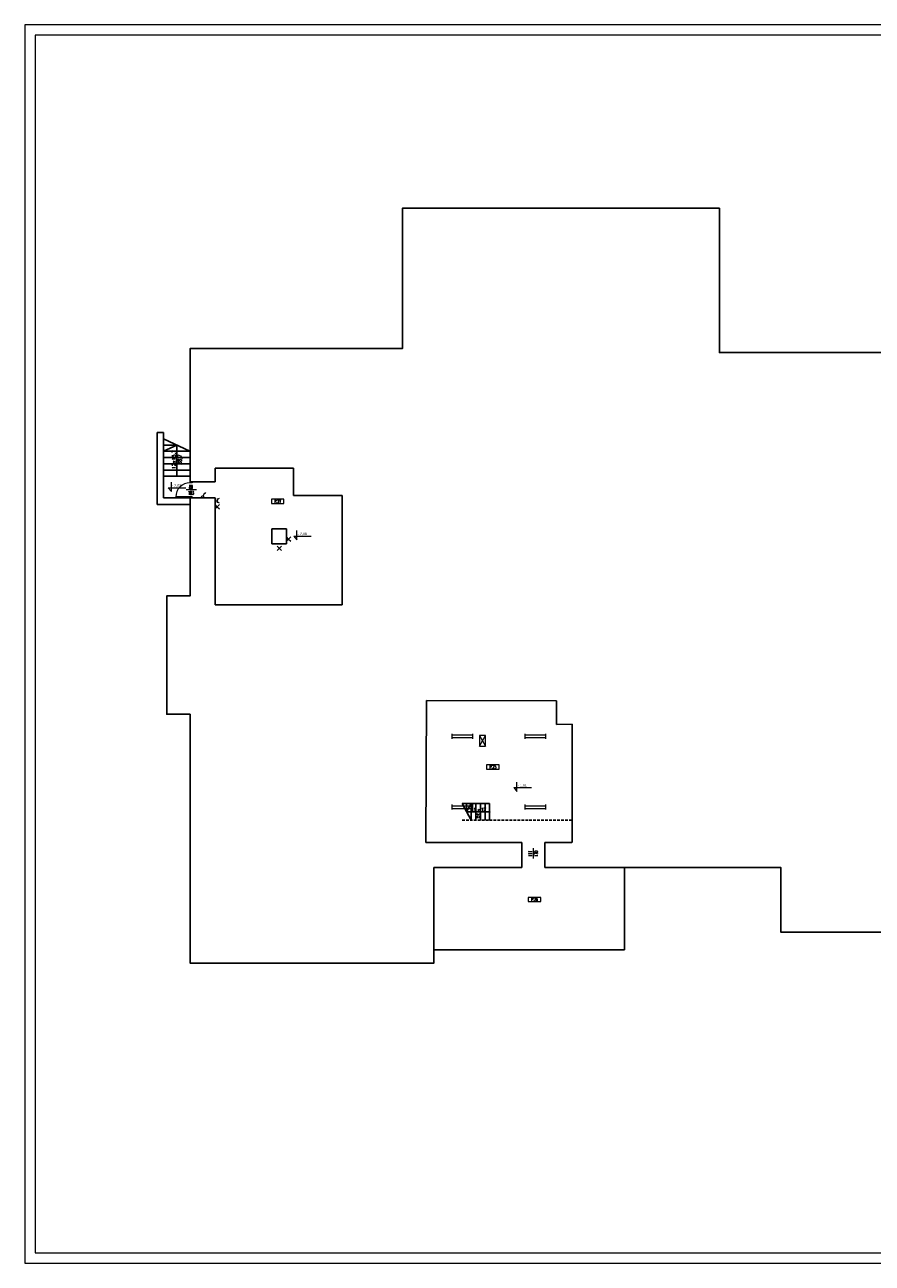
# Model space of a CAD drawing. Header units: millimetres. Extents: x 7052 to 69970, y -1719 to 15326.
# Tile 1 of 160: x 7052 to 11115, y -1719 to 4221. Entities that reach past the tile are written whole.
import ezdxf

# ---------------------------------------------------------------- set-up
doc = ezdxf.new("R2010")
doc.units = ezdxf.units.MM
doc.linetypes.add('HIDDEN', pattern=[9.525, 6.35, -3.175])
for name, color, linetype, lineweight in [('m_elektryka', 10, 'Continuous', 5), ('m_tabela', 7, 'Continuous', 20), ('mr_cienka', 7, 'Continuous', 9), ('mr_opis', 7, 'Continuous', 9), ('mr_opis_bialy', 7, 'Continuous', 9), ('mr_otwory', 7, 'Continuous', 13), ('mr_stolarka', 7, 'Continuous', 13), ('mr_ściany', 7, 'Continuous', 25)]:
    doc.layers.add(name, color=color, linetype=linetype, lineweight=lineweight)
doc.styles.add('TABELKA', font='arial.ttf')
doc.styles.add('WYM', font='simplex.shx', dxfattribs={"width": 0.5})
doc.styles.add('XFINE', font='tahoma.ttf')

# ---------------------------------------------------------------- blocks, each defined once
blk = doc.blocks.new('KOTA')
for p, q in [((-16.6, 20), (76.8, 20)), ((-16.6, 20), (0, 0)), ((0, 0), (0, 50))]:
    blk.add_line(p, q)
at = {"style": 'TABELKA', "flags": 4}
blk.add_attdef('POZIOM', (1.4, 25), '', height=13.7, rotation=360, dxfattribs=at)
blk = doc.blocks.new('gniazdo z u')
at = {"layer": 'm_elektryka', "color": 0}
for p, q in [((-20, -10), (0, -10)), ((-10, -20), (-10, -10))]:
    blk.add_line(p, q, dxfattribs=at)
blk.add_arc((-10, 0), 10, 180, 0, dxfattribs=at)
blk = doc.blocks.new('właczn ik pojedynczy')
at = {"layer": 'm_elektryka', "color": 0}
for p in [(-12.4, 12.7), (0, 0)]:
    blk.add_line(p, (-14.8, 8.3), dxfattribs=at)
blk.add_circle((4.4, -2.4), 5, dxfattribs=at)
blk = doc.blocks.new('oświetlenie')
at = {"layer": 'm_elektryka', "color": 0}
for p, q in [((10.6, 10.6), (-10.6, -10.6)), ((-10.6, 10.6), (10.6, -10.6))]:
    blk.add_line(p, q, dxfattribs=at)
blk = doc.blocks.new('świetlówka 2')
at = {"layer": 'm_elektryka', "color": 0, "ltscale": 0.4}
for p, q in [((-100, -6), (-100, 0)), ((0, -6), (0, 0)), ((-100, -6), (0, -6)), ((-100, -12), (-100, -6)), ((-100, -18), (-100, -12)), ((-100, -18), (0, -18)), ((-100, -24), (-100, -18)), ((0, -12), (0, -6)), ((0, -18), (0, -12)), ((0, -24), (0, -18))]:
    blk.add_line(p, q, dxfattribs=at)

msp = doc.modelspace()

# ---------------------------------------------------------------- linework, layer by layer
at = {"layer": 'm_elektryka', "color": 0}
for p, q in [((7964.4, 1922.6), (7964.4, 1895.3)), ((7975, 1908.9), (7964.4, 1919.6)), ((7975, 1908.9), (7964.4, 1898.3)), ((7975, 1908.9), (7985.6, 1919.6)), ((7975, 1908.9), (7985.6, 1898.3)), ((8306.4, 1767.5), (8306.4, 1740.3)), ((8317, 1753.9), (8306.4, 1764.5)), ((8317, 1753.9), (8306.4, 1743.3)), ((8317, 1753.9), (8327.6, 1764.5)), ((8317, 1753.9), (8327.6, 1743.3)), ((9231.3, 811.5), (9231.3, 761.5)), ((9261.3, 811.5), (9231.3, 811.5)), ((9231.3, 811.5), (9261.3, 761.5)), ((9231.3, 761.5), (9261.3, 811.5)), ((9261.3, 761.5), (9261.3, 811.5)), ((9231.3, 761.5), (9261.3, 761.5))]:
    msp.add_line(p, q, dxfattribs=at)
at = {"layer": 'm_tabela', "color": 0}
for p, q in [((7052, 4220.8), (7052, -1719.2)), ((15462, 4220.8), (7052, 4220.8)), ((7102, 4170.8), (7102, -1669.2)), ((15412, 4170.8), (7102, 4170.8)), ((7052, -1719.2), (15462, -1719.2)), ((7102, -1669.2), (15412, -1669.2))]:
    msp.add_line(p, q, dxfattribs=at)
at = {"layer": 'mr_cienka', "color": 0, "ltscale": 2}
for p, q in [((8234.2, 1944.9), (8234.2, 1924.9)), ((8294.2, 1944.9), (8234.2, 1944.9)), ((8234.2, 1924.9), (8294.2, 1924.9)), ((8294.2, 1924.9), (8294.2, 1944.9)), ((9266.1, 671.2), (9266.1, 651.2)), ((9326.1, 671.2), (9266.1, 671.2)), ((9266.1, 651.2), (9326.1, 651.2)), ((9465.9, 35.5), (9465.9, 15.5)), ((9525.9, 35.5), (9465.9, 35.5)), ((9465.9, 15.5), (9525.9, 15.5))]:
    msp.add_line(p, q, dxfattribs=at)
at = {"layer": 'mr_cienka', "color": 0}
for points in [[(9326.1, 651.2), (9326.1, 671.2)], [(9525.9, 15.5), (9525.9, 35.5)]]:
    msp.add_lwpolyline(points, dxfattribs=at)
at = {"layer": 'mr_otwory', "color": 0, "ltscale": 2}
for p, q in [((7875, 1990.1), (7825, 1990.1)), ((9489, 271.6), (9489, 221.6))]:
    msp.add_line(p, q, dxfattribs=at)
at = {"layer": 'mr_stolarka', "color": 0, "ltscale": 2}
for p, q in [((7844.4, 2023.5), (7844.4, 2028.5)), ((7854.4, 2023.5), (7844.4, 2023.5)), ((7844.4, 2023.5), (7844.4, 2023.5)), ((7854.4, 2028.5), (7854.4, 2023.5)), ((7854.4, 2023.5), (7854.4, 2028.5)), ((7844.4, 1956.5), (7775.4, 1956.5)), ((7831.4, 1956.5), (7831.4, 1956.5)), ((7854.4, 1956.5), (7844.4, 1956.5)), ((7844.4, 1956.5), (7844.4, 1951.5)), ((7854.4, 1951.5), (7854.4, 1956.5)), ((7854.4, 1956.5), (7854.4, 1951.5))]:
    msp.add_line(p, q, dxfattribs=at)
msp.add_arc((7844.1, 1954.8), 68.7, 89.75889, 178.55606, dxfattribs=at)
at = {"layer": 'mr_ściany', "color": 0, "ltscale": 2}
for p, q in [((7685.9, 1920.5), (7685.9, 2265.4)), ((7685.9, 2265.4), (7716.9, 2265.4)), ((7716.9, 1951.5), (7716.9, 2265.4)), ((7842.8, 2175.4), (7716.9, 2235.4)), ((7716.9, 2205), (7780.7, 2205)), ((7780.7, 2205), (7716.9, 2175)), ((7780.7, 2055), (7780.7, 2205)), ((7716.9, 2175), (7844.4, 2175)), ((7716.9, 2145), (7844.4, 2145)), ((7716.9, 2115), (7844.4, 2115)), ((7716.9, 2085), (7844.4, 2085)), ((7964.4, 2028.5), (7964.4, 2094.5)), ((7964.4, 2094.5), (8340.4, 2094.5)), ((8340.4, 2094.5), (8340.4, 1963.5)), ((7716.9, 2055), (7844.4, 2055)), ((7844.4, 2028.5), (7964.4, 2028.5)), ((8340.4, 1963.5), (8573.4, 1963.5)), ((8573.4, 1963.5), (8573.4, 1438.5)), ((7844.4, 1920.5), (7685.9, 1920.5)), ((7844.4, 1951.5), (7716.9, 1951.5)), ((7844.4, 1951.5), (7964.4, 1951.5)), ((7964.4, 1438.5), (7964.4, 1951.5)), ((8306.4, 1803.5), (8236.4, 1803.5)), ((8236.4, 1731.5), (8236.4, 1803.5)), ((8306.4, 1731.5), (8306.4, 1803.5)), ((8306.4, 1731.5), (8236.4, 1731.5)), ((8573.4, 1438.5), (7964.4, 1438.5)), ((8977.4, 980.5), (8975.4, 298.5)), ((8977.4, 980.5), (8975.4, 298.5)), ((9600.4, 978.5), (8977.4, 980.5)), ((9600.4, 978.5), (8977.4, 980.5)), ((9600.4, 978.5), (9600.4, 864.5)), ((9676.4, 865.5), (9600.4, 864.5)), ((9676.4, 865.5), (9676.4, 298.5)), ((9148.4, 485.5), (9192.4, 405.5)), ((9148.4, 485.5), (9280.4, 485.5)), ((9170.4, 445.5), (9170.4, 485.5)), ((9170.4, 445.5), (9192.4, 485.5)), ((9192.4, 485.5), (9192.4, 405.5)), ((9214.4, 485.5), (9214.4, 405.5)), ((9236.4, 485.5), (9236.4, 405.5)), ((9258.4, 485.5), (9258.4, 405.5)), ((9280.4, 485.5), (9280.4, 405.5)), ((9278.4, 445.5), (9170.4, 445.5)), ((8975.4, 298.5), (9434.4, 298.5)), ((8975.4, 298.5), (9082.4, 298.5)), ((9434.4, 298.5), (9434.4, 178.5)), ((9545.4, 298.5), (9674.4, 298.5)), ((9545.4, 298.5), (9545.4, 178.5)), ((9927.4, 178.5), (9927.4, -216.5)), ((9013.4, -216.5), (9927.4, -216.5))]:
    msp.add_line(p, q, dxfattribs=at)
at = {"layer": 'mr_ściany', "color": 0, "linetype": 'HIDDEN', "ltscale": 2}
for p, q in [((9148.4, 405.5), (9280.4, 405.5)), ((9280.4, 405.5), (9676.4, 405.5))]:
    msp.add_line(p, q, dxfattribs=at)
at = {"layer": 'mr_ściany', "color": 0, "ltscale": 2}
for points in [[(9545.4, 178.5), (10677.4, 178.5), (10677.4, -131.5), (11170.4, -131.5), (11170.4, 178.5), (12851.4, 178.5), (12851.4, -263.5), (14017.4, -263.5), (14017.4, 916.5), (14131.4, 916.5), (14131.4, 1483.5), (14019.4, 1483.5), (14019.4, 2670.5), (13005.4, 2670.5), (13005.4, 3345.5), (11487.4, 3345.5), (11487.4, 2648.5), (10382.4, 2648.5), (10382.4, 3340.5), (8862.4, 3340.5), (8862.4, 2667.5), (7844.4, 2667.5), (7844.4, 2028.5)], [(7844.4, 1951.5), (7844.4, 1481.5), (7732.4, 1481.5), (7732.4, 913.5), (7844.4, 913.5), (7844.4, -279.5), (9013.4, -279.5), (9013.4, 178.5), (9434.4, 178.5)]]:
    msp.add_lwpolyline(points, dxfattribs=at)
msp.add_circle((9280.4, 445.5), 2, dxfattribs=at)

# ---------------------------------------------------------------- block references
at = {"layer": 'm_elektryka', "color": 0, "rotation": 270}
for name, p in [('właczn ik pojedynczy', (7906.9, 1960.8)), ('gniazdo z u', (7984.4, 1928.2))]:
    msp.add_blockref(name, p, dxfattribs=at)
at = {"layer": 'm_elektryka', "color": 0}
for name, p in [('oświetlenie', (8272.6, 1710)), ('świetlówka 2', (9200.4, 820.5)), ('świetlówka 2', (9550.4, 820.5)), ('świetlówka 2', (9200.4, 480.5)), ('świetlówka 2', (9550.4, 480.5))]:
    msp.add_blockref(name, p, dxfattribs=at)
at = {"layer": 'mr_opis_bialy', "color": 0}
ref = msp.add_blockref('KOTA', (7754.7, 1982.2), dxfattribs=dict(at, xscale=0.8999999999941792, yscale=0.8999999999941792, zscale=0.6))
ref.add_attrib('POZIOM', '- 2,08', (7758.4, 2004.7), dxfattribs={"layer": '0', "height": 12.3, "style": 'TABELKA', "flags": 4})
ref = msp.add_blockref('KOTA', (8356.5, 1750.5), dxfattribs=dict(at, xscale=0.8999999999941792, yscale=0.8999999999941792, zscale=0.6))
ref.add_attrib('POZIOM', '- 2,08', (8360.2, 1773), dxfattribs={"layer": '0', "height": 12.3, "style": 'TABELKA', "flags": 4})
ref = msp.add_blockref('KOTA', (9411.6, 543.7), dxfattribs=dict(at, xscale=0.8999999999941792, yscale=0.8999999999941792, zscale=0.6))
ref.add_attrib('POZIOM', '- 1,91', (9415.4, 566.2), dxfattribs={"layer": '0', "height": 12.3, "style": 'TABELKA', "flags": 4})

# ---------------------------------------------------------------- texts
at = {"layer": 'mr_opis', "color": 0, "insert": (7758.1, 2135.5), "char_height": 17, "attachment_point": 2, "rotation": 90, "style": 'XFINE'}
msp.add_mtext('{\\Fsimplex|c238;12x15,7\\P28,7}', dxfattribs=at)
at = {"layer": 'mr_opis', "color": 0, "ltscale": 2, "insert": (9197.6, 464.5), "char_height": 17, "width": 59.437, "attachment_point": 1, "style": 'WYM'}
msp.add_mtext('\\pxqc;{\\W0.6;11 x 17\\P22}', dxfattribs=at)
at = {"layer": 'mr_otwory', "color": 0, "ltscale": 2, "char_height": 17, "attachment_point": 5, "style": 'WYM'}
for s, width, insert in [('80\\P183', 54.568, (7848.9, 1989.3)), ('P.27', 40, (8264.2, 1934.9)), ('P.25', 40, (9296.1, 661.2)), ('P.26', 40, (9495.9, 25.5))]:
    msp.add_mtext_dynamic_manual_height_columns(s, width=width, gutter_width=75, heights=[0], dxfattribs=dict(at, insert=insert))
at = {"layer": 'mr_otwory', "color": 0, "ltscale": 2, "insert": (9489.8, 245.4), "char_height": 17, "attachment_point": 5, "rotation": 90, "style": 'WYM'}
msp.add_mtext_dynamic_manual_height_columns('111\\P170', width=54.568, gutter_width=75, heights=[0], dxfattribs=at)

doc.saveas('drawing.dxf')
